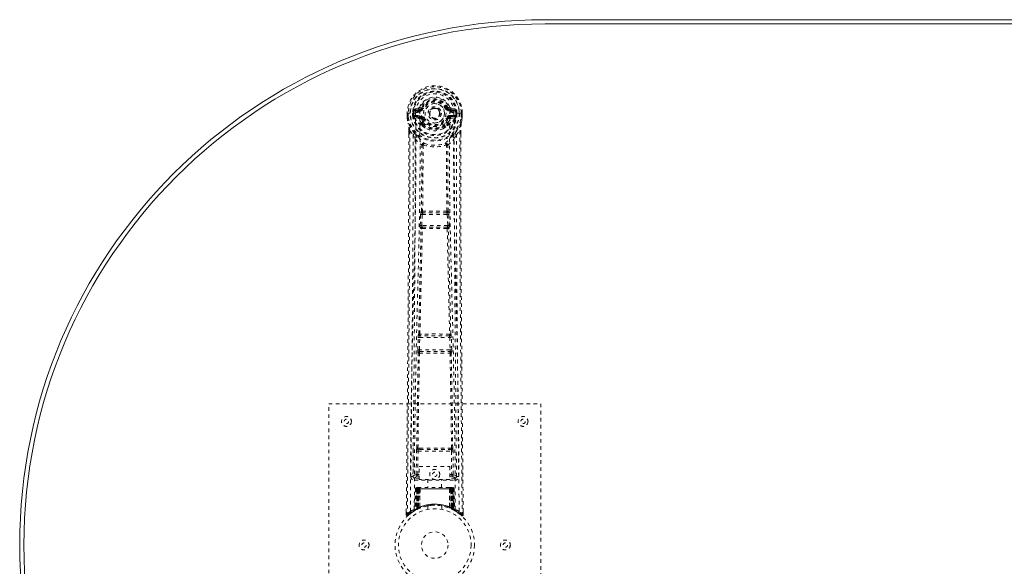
# Model space of a CAD drawing. Header units: inches. Extents: x 3.4 to 62.9, y 15.9 to 45.6.
# Tile 2 of 4: x 3.4 to 31.3, y 30.1 to 45.6. Entities that reach past the tile are written whole.
import ezdxf

# ---------------------------------------------------------------- set-up
doc = ezdxf.new("R2010")
doc.units = ezdxf.units.IN
doc.header["$MEASUREMENT"] = 0
doc.linetypes.add('SLD-Dashed', pattern=[0.075, 0.05, -0.025])
doc.linetypes.add('SLD-Solid', pattern=[0])

msp = doc.modelspace()

# ---------------------------------------------------------------- linework, layer by layer
at = {"color": 7, "linetype": 'SLD-Solid', "lineweight": 15}
for p, q in [((18.265, 45.602), (48.015, 45.602)), ((18.265, 45.484), (48.015, 45.484)), ((48.015, 45.484), (18.265, 45.484))]:
    msp.add_line(p, q, dxfattribs=at)
at = {"color": 7, "linetype": 'SLD-Dashed', "lineweight": 0}
for p, q in [((14.36, 42.958), (14.361, 42.841)), ((14.364, 42.958), (14.36, 42.958)), ((14.361, 42.959), (14.362, 42.841)), ((14.417, 42.958), (14.364, 42.958)), ((14.39, 42.957), (14.39, 42.841)), ((14.44, 42.958), (14.417, 42.958)), ((14.446, 42.958), (14.44, 42.958)), ((14.597, 42.958), (14.446, 42.958)), ((14.512, 42.885), (14.511, 42.957)), ((14.547, 42.957), (14.541, 42.957)), ((14.541, 42.957), (14.541, 42.886)), ((14.547, 42.879), (14.547, 42.957)), ((14.683, 43.102), (14.564, 43.078)), ((14.595, 43.042), (14.711, 43.062)), ((14.595, 43.042), (14.595, 43.012)), ((14.711, 43.042), (14.595, 43.042)), ((14.711, 43.012), (14.595, 43.012)), ((14.711, 43.062), (14.711, 43.042)), ((14.711, 43.012), (14.711, 43.042)), ((14.716, 43.129), (14.771, 43.106)), ((14.767, 43.098), (14.771, 43.106)), ((14.771, 43.106), (14.793, 43.097)), ((15.296, 42.96), (15.296, 42.951)), ((15.296, 42.951), (15.296, 42.936)), ((15.487, 43.097), (15.509, 43.106)), ((15.509, 43.106), (15.513, 43.098)), ((15.569, 43.062), (15.685, 43.042)), ((15.569, 43.062), (15.569, 43.042)), ((15.685, 43.042), (15.569, 43.042)), ((15.569, 43.012), (15.569, 43.042)), ((15.685, 43.012), (15.569, 43.012)), ((15.715, 43.078), (15.597, 43.102)), ((15.683, 42.958), (15.683, 42.958)), ((15.834, 42.958), (15.683, 42.958)), ((15.685, 43.012), (15.685, 43.042)), ((15.733, 42.957), (15.739, 42.957)), ((15.733, 42.879), (15.733, 42.957)), ((15.739, 42.886), (15.739, 42.957)), ((15.768, 42.957), (15.768, 42.884)), ((15.768, 42.957), (15.768, 42.957)), ((15.839, 42.958), (15.834, 42.958)), ((15.862, 42.958), (15.839, 42.958)), ((15.916, 42.958), (15.862, 42.958)), ((15.889, 42.841), (15.89, 42.957)), ((15.92, 42.958), (15.916, 42.958)), ((15.918, 42.841), (15.918, 42.959)), ((15.92, 42.958), (15.919, 42.841)), ((14.361, 42.841), (14.361, 42.837)), ((14.512, 42.884), (14.541, 42.886)), ((14.512, 42.884), (14.512, 42.885)), ((14.542, 42.885), (14.547, 42.866)), ((14.547, 42.866), (14.547, 42.879)), ((14.553, 42.842), (14.556, 42.838)), ((14.567, 42.827), (14.556, 42.837)), ((14.567, 42.827), (14.682, 42.806)), ((14.582, 42.89), (14.582, 42.86)), ((14.582, 42.89), (14.711, 42.89)), ((14.711, 42.835), (14.582, 42.86)), ((14.582, 42.86), (14.711, 42.86)), ((14.711, 42.89), (14.711, 42.86)), ((14.711, 42.835), (14.711, 42.86)), ((14.766, 42.794), (14.759, 42.805)), ((14.793, 42.805), (14.766, 42.794)), ((14.769, 42.645), (14.768, 42.668)), ((14.792, 42.673), (14.792, 42.65)), ((15.514, 42.794), (15.487, 42.805)), ((15.488, 42.65), (15.488, 42.673)), ((15.511, 42.645), (15.512, 42.668)), ((15.521, 42.806), (15.514, 42.794)), ((15.569, 42.89), (15.569, 42.86)), ((15.569, 42.89), (15.698, 42.89)), ((15.698, 42.86), (15.569, 42.835)), ((15.569, 42.835), (15.569, 42.86)), ((15.569, 42.86), (15.698, 42.86)), ((15.598, 42.806), (15.713, 42.827)), ((15.698, 42.86), (15.698, 42.89)), ((15.724, 42.838), (15.713, 42.827)), ((15.713, 42.827), (15.713, 42.827)), ((15.713, 42.827), (15.713, 42.827)), ((15.724, 42.838), (15.727, 42.842)), ((15.738, 42.885), (15.733, 42.866)), ((15.733, 42.866), (15.733, 42.879)), ((15.739, 42.886), (15.768, 42.884)), ((15.768, 42.884), (15.768, 42.884)), ((15.919, 42.837), (15.919, 42.841)), ((14.403, 42.459), (14.403, 42.357)), ((14.404, 42.458), (14.405, 42.356)), ((14.433, 42.457), (14.529, 42.342)), ((14.787, 42.6), (14.775, 42.618)), ((15.504, 42.618), (15.493, 42.6)), ((15.751, 42.342), (15.847, 42.457)), ((15.875, 42.369), (15.875, 42.458)), ((15.877, 42.459), (15.877, 42.37)), ((14.588, 42.23), (14.529, 42.342)), ((15.751, 42.342), (15.691, 42.23)), ((14.761, 40.176), (14.76, 40.176)), ((15.52, 40.176), (15.519, 40.176)), ((14.729, 39.777), (14.741, 40.086)), ((14.741, 40.086), (14.744, 40.12)), ((14.774, 39.776), (14.786, 40.084)), ((14.786, 40.084), (15.494, 40.084)), ((14.804, 40.129), (14.805, 40.13)), ((15.476, 40.129), (14.804, 40.129)), ((15.475, 40.13), (15.476, 40.129)), ((15.494, 40.084), (15.506, 39.776)), ((15.538, 40.086), (15.536, 40.12)), ((15.55, 39.777), (15.538, 40.086)), ((14.752, 39.683), (14.74, 39.688)), ((15.506, 39.776), (14.774, 39.776)), ((14.797, 39.727), (14.784, 39.731)), ((14.784, 39.731), (15.496, 39.731)), ((15.496, 39.731), (15.483, 39.727)), ((15.528, 39.683), (15.54, 39.688)), ((14.66, 36.255), (14.671, 36.608)), ((14.685, 36.698), (14.684, 36.698)), ((14.705, 36.254), (14.715, 36.606)), ((14.715, 36.606), (15.564, 36.606)), ((14.729, 36.651), (14.729, 36.651)), ((15.551, 36.651), (14.729, 36.651)), ((15.551, 36.651), (15.551, 36.651)), ((15.564, 36.606), (15.575, 36.254)), ((15.596, 36.698), (15.595, 36.698)), ((15.62, 36.255), (15.609, 36.608)), ((15.575, 36.254), (14.705, 36.254)), ((14.667, 36.165), (14.673, 36.163)), ((14.718, 36.206), (14.712, 36.209)), ((14.712, 36.209), (15.568, 36.209)), ((15.568, 36.209), (15.562, 36.206)), ((15.607, 36.163), (15.613, 36.165)), ((12.14, 34.727), (18.14, 34.727)), ((12.14, 26.727), (12.14, 34.727)), ((18.14, 34.727), (18.14, 26.727)), ((14.531, 33.484), (14.524, 32.67)), ((14.714, 33.474), (14.665, 33.474)), ((15.615, 33.474), (15.566, 33.474)), ((15.756, 32.67), (15.749, 33.484)), ((14.616, 32.724), (14.623, 33.384)), ((14.66, 32.723), (14.667, 33.383)), ((14.667, 33.383), (15.612, 33.383)), ((14.676, 33.427), (14.724, 33.428)), ((14.724, 33.428), (15.556, 33.428)), ((15.556, 33.428), (15.603, 33.427)), ((15.612, 33.383), (15.619, 32.723)), ((15.664, 32.724), (15.657, 33.384)), ((14.703, 32.95), (15.564, 32.95)), ((14.703, 32.584), (14.703, 32.95)), ((15.564, 32.95), (15.564, 32.584)), ((14.523, 32.667), (14.527, 32.649)), ((14.524, 32.67), (14.524, 32.669)), ((14.524, 32.669), (14.524, 32.659)), ((14.568, 32.621), (14.568, 32.561)), ((14.703, 32.621), (14.568, 32.621)), ((14.66, 32.678), (14.66, 32.723)), ((14.703, 32.723), (14.66, 32.723)), ((14.703, 32.678), (14.66, 32.678)), ((15.564, 32.723), (15.619, 32.723)), ((15.564, 32.678), (15.619, 32.678)), ((15.712, 32.621), (15.564, 32.621)), ((15.664, 32.724), (15.619, 32.723)), ((15.619, 32.678), (15.619, 32.723)), ((15.712, 32.561), (15.712, 32.621)), ((15.753, 32.649), (15.757, 32.667)), ((15.756, 32.669), (15.756, 32.67)), ((15.756, 32.659), (15.756, 32.669)), ((14.568, 32.561), (15.712, 32.561)), ((14.624, 32.352), (14.62, 32.351)), ((14.625, 32.352), (14.626, 32.352)), ((14.633, 32.352), (14.633, 32.35)), ((14.638, 32.352), (14.633, 32.352)), ((14.647, 32.352), (14.637, 32.352)), ((14.651, 32.352), (14.647, 32.352)), ((14.722, 32.352), (14.655, 32.352)), ((15.564, 32.584), (14.703, 32.584)), ((15.556, 32.352), (14.724, 32.352)), ((14.945, 32.584), (14.945, 32.352)), ((15.335, 32.352), (15.335, 32.584)), ((15.625, 32.352), (15.558, 32.352)), ((15.633, 32.352), (15.629, 32.352)), ((15.643, 32.352), (15.633, 32.352)), ((15.647, 32.352), (15.642, 32.352)), ((15.66, 32.351), (15.656, 32.352)), ((14.594, 32.323), (14.572, 31.717)), ((14.607, 32.323), (14.586, 31.725)), ((14.607, 32.323), (14.594, 32.323)), ((14.628, 32.327), (14.605, 31.733)), ((14.625, 32.323), (14.605, 31.736)), ((14.692, 32.323), (14.625, 32.323)), ((14.632, 32.323), (14.632, 31.766)), ((14.637, 32.323), (15.643, 32.323)), ((14.637, 31.768), (14.637, 32.323)), ((14.646, 31.772), (14.646, 32.323)), ((14.65, 32.323), (14.65, 31.774)), ((15.63, 32.323), (14.65, 32.323)), ((14.665, 32.323), (14.664, 31.781)), ((14.668, 32.323), (14.665, 32.323)), ((14.668, 32.323), (15.612, 32.323)), ((14.668, 31.783), (14.668, 32.323)), ((14.673, 31.771), (14.692, 32.323)), ((14.693, 32.323), (14.674, 31.772)), ((14.692, 32.323), (14.693, 32.323)), ((14.717, 31.8), (14.722, 32.325)), ((14.724, 32.323), (14.719, 31.801)), ((14.724, 32.323), (14.722, 32.325)), ((15.556, 32.323), (14.724, 32.323)), ((15.558, 32.325), (15.556, 32.323)), ((15.561, 31.801), (15.556, 32.323)), ((15.558, 32.325), (15.563, 31.8)), ((15.586, 32.323), (15.588, 32.323)), ((15.606, 31.772), (15.586, 32.323)), ((15.655, 32.323), (15.588, 32.323)), ((15.588, 32.323), (15.607, 31.771)), ((15.615, 32.323), (15.612, 32.323)), ((15.612, 32.323), (15.612, 31.783)), ((15.616, 31.781), (15.615, 32.323)), ((15.63, 31.774), (15.63, 32.323)), ((15.634, 32.323), (15.634, 31.772)), ((15.643, 32.323), (15.643, 31.768)), ((15.648, 31.766), (15.647, 32.323)), ((15.675, 31.733), (15.652, 32.327)), ((15.655, 32.323), (15.675, 31.736)), ((15.673, 32.323), (15.694, 31.725)), ((15.686, 32.323), (15.673, 32.323)), ((15.686, 32.323), (15.707, 31.717)), ((14.676, 31.755), (14.664, 31.781)), ((14.68, 31.756), (14.668, 31.783)), ((14.717, 31.8), (14.719, 31.801)), ((14.94, 31.834), (14.94, 31.738)), ((15.34, 31.738), (15.34, 31.834)), ((15.561, 31.801), (15.563, 31.8)), ((15.612, 31.783), (15.6, 31.756)), ((15.616, 31.781), (15.604, 31.755)), ((14.334, 31.671), (14.333, 31.586)), ((14.333, 31.585), (14.363, 31.585)), ((14.383, 31.563), (14.485, 31.644)), ((14.494, 31.651), (14.554, 31.688)), ((14.558, 31.693), (14.571, 31.701)), ((14.572, 31.717), (14.586, 31.725)), ((14.59, 31.711), (14.656, 31.745)), ((14.605, 31.736), (14.673, 31.771)), ((14.612, 31.742), (14.617, 31.741)), ((14.632, 31.766), (14.637, 31.768)), ((14.645, 31.74), (14.632, 31.766)), ((14.645, 31.74), (14.636, 31.736)), ((14.65, 31.742), (14.637, 31.768)), ((14.65, 31.742), (14.645, 31.74)), ((14.658, 31.746), (14.646, 31.772)), ((14.662, 31.748), (14.65, 31.774)), ((14.676, 31.755), (14.65, 31.742)), ((14.656, 31.745), (14.657, 31.746)), ((14.658, 31.746), (14.662, 31.748)), ((14.674, 31.772), (14.673, 31.771)), ((14.72, 31.773), (14.723, 31.775)), ((15.557, 31.775), (15.56, 31.773)), ((15.604, 31.755), (15.6, 31.756)), ((15.607, 31.771), (15.606, 31.772)), ((15.607, 31.771), (15.675, 31.736)), ((15.63, 31.774), (15.618, 31.748)), ((15.618, 31.748), (15.622, 31.746)), ((15.634, 31.772), (15.622, 31.746)), ((15.623, 31.746), (15.624, 31.745)), ((15.624, 31.745), (15.69, 31.711)), ((15.643, 31.768), (15.63, 31.742)), ((15.635, 31.74), (15.63, 31.742)), ((15.648, 31.766), (15.635, 31.74)), ((15.643, 31.768), (15.648, 31.766)), ((15.694, 31.725), (15.707, 31.717)), ((15.709, 31.701), (15.722, 31.693)), ((15.917, 31.585), (15.897, 31.563)), ((15.947, 31.586), (15.946, 31.67))]:
    msp.add_line(p, q, dxfattribs=at)
at = {"color": 7, "linetype": 'SLD-Dashed', "lineweight": 0, "flags": 128}
for points in [[(14.714, 42.988), (14.72, 43.065), (14.742, 43.141), (14.782, 43.211), (14.835, 43.272), (14.901, 43.321), (14.976, 43.358), (15.056, 43.38), (15.14, 43.388), (15.224, 43.38), (15.304, 43.358), (15.379, 43.321), (15.444, 43.272), (15.498, 43.211), (15.537, 43.141), (15.56, 43.065), (15.566, 42.988)], [(14.36, 42.958), (14.36, 42.958), (14.361, 42.958), (14.364, 42.958), (14.367, 42.958), (14.372, 42.957), (14.377, 42.957), (14.384, 42.957), (14.39, 42.957)], [(14.452, 31.679), (14.457, 33.27), (14.476, 34.859), (14.506, 36.445), (14.544, 38.028), (14.574, 39.268), (14.597, 40.504), (14.607, 41.734), (14.597, 42.958)], [(14.595, 43.012), (14.571, 43.017), (14.552, 43.03)], [(14.561, 31.735), (14.567, 33.321), (14.588, 34.906), (14.621, 36.488), (14.661, 38.067), (14.693, 39.304), (14.717, 40.537), (14.726, 41.766), (14.714, 42.988)], [(14.821, 43.085), (14.816, 43.087), (14.811, 43.089), (14.806, 43.091), (14.802, 43.093), (14.798, 43.094), (14.796, 43.096), (14.794, 43.096), (14.793, 43.097)], [(15.459, 43.085), (15.464, 43.087), (15.469, 43.089), (15.474, 43.091), (15.478, 43.093), (15.482, 43.094), (15.484, 43.096), (15.486, 43.096), (15.487, 43.097)], [(15.719, 31.735), (15.713, 33.321), (15.692, 34.906), (15.659, 36.488), (15.619, 38.067), (15.587, 39.304), (15.563, 40.537), (15.553, 41.766), (15.566, 42.987)], [(15.828, 31.679), (15.822, 33.27), (15.804, 34.859), (15.774, 36.445), (15.736, 38.028), (15.706, 39.268), (15.683, 40.504), (15.673, 41.734), (15.683, 42.958)], [(15.728, 43.03), (15.708, 43.017), (15.685, 43.012)], [(15.739, 42.957), (15.742, 42.957), (15.749, 42.957), (15.758, 42.957), (15.768, 42.957)], [(15.89, 42.957), (15.896, 42.957), (15.902, 42.957), (15.908, 42.957), (15.913, 42.958), (15.916, 42.958), (15.919, 42.958), (15.92, 42.958), (15.92, 42.958)], [(14.39, 42.841), (14.384, 42.841), (14.378, 42.841), (14.372, 42.841), (14.368, 42.841), (14.364, 42.841), (14.362, 42.841), (14.36, 42.841), (14.361, 42.841)], [(14.361, 42.841), (14.374, 42.746), (14.389, 42.671)], [(14.361, 42.837), (14.362, 42.837), (14.364, 42.837), (14.367, 42.838), (14.37, 42.838), (14.375, 42.839), (14.38, 42.84), (14.385, 42.841), (14.39, 42.841)], [(14.361, 42.837), (14.373, 42.749), (14.391, 42.66)], [(14.389, 42.671), (14.39, 42.665), (14.391, 42.66)], [(14.571, 42.382), (14.471, 42.506), (14.391, 42.66)], [(14.542, 42.885), (14.541, 42.886), (14.541, 42.886)], [(14.547, 42.879), (14.563, 42.887), (14.582, 42.89)], [(14.709, 42.783), (14.696, 42.8), (14.682, 42.806)], [(14.768, 42.668), (14.738, 42.718), (14.709, 42.783)], [(14.766, 42.794), (14.792, 42.733), (14.821, 42.686)], [(14.821, 42.817), (14.816, 42.815), (14.811, 42.813), (14.806, 42.811), (14.802, 42.809), (14.798, 42.808), (14.796, 42.806), (14.794, 42.806), (14.793, 42.805)], [(15.194, 42.804), (15.152, 42.795), (15.136, 42.795)], [(15.459, 42.817), (15.464, 42.815), (15.469, 42.813), (15.474, 42.811), (15.478, 42.809), (15.482, 42.808), (15.484, 42.806), (15.486, 42.806), (15.487, 42.805)], [(15.512, 42.668), (15.542, 42.718), (15.571, 42.783)], [(15.571, 42.783), (15.584, 42.8), (15.598, 42.806)], [(15.698, 42.89), (15.717, 42.887), (15.733, 42.879)], [(15.709, 42.382), (15.809, 42.506), (15.889, 42.66)], [(15.739, 42.886), (15.738, 42.886), (15.738, 42.885)], [(15.919, 42.841), (15.919, 42.841), (15.918, 42.841), (15.916, 42.841), (15.912, 42.841), (15.908, 42.841), (15.902, 42.841), (15.896, 42.841), (15.889, 42.841)], [(15.919, 42.837), (15.918, 42.837), (15.916, 42.837), (15.913, 42.838), (15.91, 42.838), (15.905, 42.839), (15.9, 42.84), (15.895, 42.841), (15.889, 42.841)], [(15.889, 42.66), (15.905, 42.739), (15.919, 42.837)], [(15.889, 42.66), (15.89, 42.665), (15.89, 42.671)], [(15.919, 42.841), (15.906, 42.746), (15.89, 42.671)], [(14.433, 42.457), (14.434, 41.644), (14.434, 40.795), (14.431, 39.911), (14.428, 39.109), (14.425, 38.591), (14.421, 38.049), (14.417, 37.483), (14.412, 36.92), (14.408, 36.432), (14.403, 35.785), (14.396, 35.096), (14.389, 34.367), (14.383, 33.691), (14.363, 31.585)], [(14.403, 42.459), (14.403, 42.459), (14.404, 42.458), (14.406, 42.458), (14.41, 42.458), (14.415, 42.458), (14.421, 42.457), (14.427, 42.457), (14.433, 42.457)], [(14.787, 42.6), (14.862, 42.541), (14.913, 42.514)], [(15.367, 42.514), (15.418, 42.541), (15.493, 42.6)], [(15.847, 42.457), (15.846, 41.719), (15.846, 40.939), (15.848, 40.116), (15.852, 39.25), (15.856, 38.454), (15.862, 37.624), (15.863, 37.433), (15.865, 37.241), (15.866, 37.047), (15.867, 36.914), (15.868, 36.784), (15.87, 36.649), (15.871, 36.507), (15.875, 36.054), (15.879, 35.549), (15.885, 34.994), (15.888, 34.642), (15.892, 34.27), (15.895, 33.868), (15.899, 33.492), (15.904, 33.001), (15.908, 32.565), (15.911, 32.184), (15.914, 31.857), (15.917, 31.585)], [(15.847, 42.457), (15.853, 42.457), (15.859, 42.457), (15.865, 42.458), (15.87, 42.458), (15.874, 42.458), (15.876, 42.458), (15.877, 42.459), (15.877, 42.459)], [(15.877, 42.37), (15.879, 39.741), (15.897, 37.023), (15.921, 34.304), (15.947, 31.585)], [(14.403, 42.357), (14.401, 39.74), (14.383, 37.024), (14.359, 34.303), (14.333, 31.585)], [(14.529, 42.342), (14.529, 41.602), (14.528, 40.83), (14.525, 40.027), (14.521, 39.261), (14.516, 38.485), (14.51, 37.709), (14.504, 36.953), (14.497, 36.228), (14.491, 35.553), (14.484, 34.796), (14.477, 34.086), (14.47, 33.389), (14.463, 32.667)], [(14.588, 42.23), (14.58, 39.043), (14.554, 35.855), (14.523, 32.667)], [(14.588, 42.23), (14.673, 42.132), (14.77, 42.045)], [(14.667, 42.294), (14.676, 42.285), (14.681, 42.279)], [(15.51, 42.045), (15.607, 42.132), (15.691, 42.23)], [(15.598, 42.279), (15.604, 42.285), (15.613, 42.294)], [(15.757, 32.667), (15.726, 35.855), (15.7, 39.043), (15.691, 42.23)], [(15.817, 32.667), (15.813, 33.043), (15.809, 33.472), (15.804, 33.942), (15.8, 34.367), (15.798, 34.589), (15.796, 34.812), (15.794, 35.034), (15.791, 35.287), (15.789, 35.542), (15.787, 35.789), (15.782, 36.293), (15.778, 36.76), (15.774, 37.192), (15.77, 37.615), (15.767, 38.105), (15.761, 38.946), (15.756, 39.794), (15.752, 40.672), (15.751, 41.526), (15.751, 42.342)], [(14.761, 40.176), (14.771, 41.108), (14.772, 42.037)], [(14.818, 42.055), (14.813, 42.064), (14.806, 42.07), (14.798, 42.074), (14.79, 42.074), (14.783, 42.071), (14.777, 42.065), (14.772, 42.056), (14.77, 42.045)], [(14.808, 42.044), (14.807, 41.114), (14.797, 40.181)], [(14.818, 42.055), (14.811, 42.051), (14.809, 42.047), (14.808, 42.046), (14.808, 42.044)], [(15.51, 42.045), (15.508, 42.056), (15.503, 42.065), (15.497, 42.071), (15.489, 42.074), (15.481, 42.074), (15.474, 42.07), (15.467, 42.064), (15.462, 42.055)], [(15.472, 42.044), (15.472, 42.046), (15.471, 42.047), (15.468, 42.051), (15.462, 42.055)], [(15.483, 40.181), (15.473, 41.114), (15.472, 42.044)], [(15.519, 40.176), (15.508, 41.108), (15.508, 42.037)], [(14.741, 40.086), (14.746, 40.086), (14.757, 40.086), (14.771, 40.085), (14.786, 40.084)], [(14.786, 40.084), (14.787, 40.093), (14.788, 40.101), (14.793, 40.116), (14.798, 40.125), (14.801, 40.128), (14.803, 40.129), (14.804, 40.129)], [(15.494, 40.084), (15.502, 40.085), (15.51, 40.085), (15.517, 40.085), (15.523, 40.086), (15.529, 40.086), (15.533, 40.086), (15.536, 40.086), (15.538, 40.086)], [(14.685, 36.698), (14.72, 38.193), (14.752, 39.683)], [(14.719, 36.7), (14.755, 38.197), (14.788, 39.688)], [(14.729, 39.777), (14.731, 39.777), (14.735, 39.777), (14.739, 39.777), (14.745, 39.777), (14.751, 39.776), (14.758, 39.776), (14.766, 39.776), (14.774, 39.776)], [(14.784, 39.731), (14.779, 39.735), (14.775, 39.744), (14.774, 39.759), (14.773, 39.767), (14.774, 39.776)], [(15.492, 39.688), (15.525, 38.197), (15.561, 36.7)], [(15.506, 39.776), (15.506, 39.767), (15.506, 39.759), (15.504, 39.744), (15.501, 39.735), (15.496, 39.731)], [(15.506, 39.776), (15.514, 39.776), (15.522, 39.776), (15.529, 39.776), (15.535, 39.777), (15.541, 39.777), (15.545, 39.777), (15.549, 39.777), (15.55, 39.777)], [(15.595, 36.698), (15.56, 38.193), (15.528, 39.683)], [(14.671, 36.608), (14.673, 36.641), (14.673, 36.643)], [(14.671, 36.608), (14.672, 36.608), (14.676, 36.608), (14.68, 36.607), (14.686, 36.607), (14.692, 36.607), (14.699, 36.607), (14.707, 36.607), (14.715, 36.606)], [(14.689, 36.678), (14.688, 36.68), (14.685, 36.698)], [(15.564, 36.606), (15.573, 36.607), (15.58, 36.607), (15.588, 36.607), (15.594, 36.607), (15.6, 36.607), (15.604, 36.608), (15.607, 36.608), (15.609, 36.608)], [(15.609, 36.608), (15.607, 36.641), (15.607, 36.643)], [(14.66, 36.255), (14.662, 36.255), (14.665, 36.255), (14.669, 36.255), (14.675, 36.255), (14.681, 36.254), (14.689, 36.254), (14.696, 36.254), (14.705, 36.254)], [(15.575, 36.254), (15.583, 36.254), (15.591, 36.254), (15.599, 36.254), (15.605, 36.255), (15.611, 36.255), (15.615, 36.255), (15.618, 36.255), (15.62, 36.255)], [(14.632, 33.472), (14.649, 34.818), (14.673, 36.163)], [(14.665, 33.474), (14.682, 34.82), (14.707, 36.165)], [(15.573, 36.165), (15.598, 34.82), (15.615, 33.474)], [(15.648, 33.472), (15.631, 34.818), (15.607, 36.163)], [(14.714, 33.474), (14.925, 33.474), (15.14, 33.474), (15.354, 33.474), (15.566, 33.474)], [(14.623, 33.384), (14.627, 33.384), (14.637, 33.384), (14.652, 33.384), (14.667, 33.383)], [(14.676, 33.427), (14.66, 33.431), (14.649, 33.439)], [(14.724, 33.428), (14.928, 33.428), (15.134, 33.428), (15.346, 33.428), (15.556, 33.428)], [(15.612, 33.383), (15.628, 33.384), (15.642, 33.384), (15.653, 33.384), (15.657, 33.384)], [(14.616, 32.724), (14.547, 32.695), (14.526, 32.67)], [(14.568, 32.621), (14.591, 32.65), (14.66, 32.678)], [(14.616, 32.724), (14.62, 32.724), (14.63, 32.724), (14.644, 32.724), (14.66, 32.723)], [(15.619, 32.678), (15.688, 32.65), (15.712, 32.621)], [(15.757, 32.667), (15.733, 32.695), (15.664, 32.724)], [(14.646, 32.35), (14.642, 32.351), (14.64, 32.352), (14.639, 32.352), (14.639, 32.352)], [(14.704, 32.342), (14.697, 32.333), (14.693, 32.323)], [(14.722, 32.325), (14.707, 32.338), (14.704, 32.342)], [(15.558, 32.325), (15.573, 32.338), (15.576, 32.342)], [(15.586, 32.323), (15.583, 32.333), (15.576, 32.342)], [(15.626, 32.352), (15.624, 32.352), (15.623, 32.352)], [(15.641, 32.352), (15.641, 32.352), (15.64, 32.352), (15.637, 32.351), (15.634, 32.35)], [(15.654, 32.352), (15.655, 32.352), (15.653, 32.352), (15.651, 32.351), (15.647, 32.35)], [(14.594, 32.323), (14.596, 32.323), (14.605, 32.323), (14.617, 32.323), (14.632, 32.323)], [(14.646, 32.323), (14.631, 32.323), (14.619, 32.323), (14.61, 32.323), (14.607, 32.323)], [(14.625, 32.323), (14.626, 32.323), (14.627, 32.323), (14.631, 32.323), (14.636, 32.323), (14.642, 32.323), (14.649, 32.323), (14.657, 32.323), (14.665, 32.323)], [(15.615, 32.323), (15.623, 32.323), (15.631, 32.323), (15.638, 32.323), (15.644, 32.323), (15.649, 32.323), (15.652, 32.323), (15.654, 32.323), (15.655, 32.323)], [(15.673, 32.323), (15.669, 32.323), (15.661, 32.323), (15.648, 32.323), (15.634, 32.323)], [(15.647, 32.323), (15.662, 32.323), (15.675, 32.323), (15.684, 32.323), (15.686, 32.323)], [(15.655, 32.323), (15.654, 32.33), (15.653, 32.332)], [(14.942, 31.834), (14.941, 31.834), (14.959, 31.837), (14.997, 31.843), (15.051, 31.848), (15.116, 31.852), (15.14, 31.852)], [(14.336, 31.586), (14.338, 31.578), (14.341, 31.57), (14.347, 31.564), (14.353, 31.559), (14.36, 31.556), (14.367, 31.556), (14.375, 31.557), (14.381, 31.561)], [(15.674, 31.72), (15.668, 31.723), (15.635, 31.74)], [(15.676, 31.728), (15.675, 31.734), (15.675, 31.736)], [(15.714, 31.7), (15.707, 31.711), (15.703, 31.725)], [(15.707, 31.711), (15.706, 31.717), (15.706, 31.718)], [(15.898, 31.565), (15.905, 31.562), (15.913, 31.559), (15.922, 31.559), (15.93, 31.56), (15.936, 31.563), (15.942, 31.569), (15.945, 31.575), (15.946, 31.583)], [(15.947, 31.585), (15.946, 31.586), (15.944, 31.586), (15.938, 31.585), (15.928, 31.585), (15.923, 31.585), (15.917, 31.585)]]:
    msp.add_lwpolyline(points, dxfattribs=at)
at = {"color": 7, "linetype": 'SLD-Dashed', "lineweight": 0}
for centre, radius in [((15.14, 42.951), 0.7), ((15.14, 42.951), 0.69), ((15.14, 42.951), 0.623), ((15.14, 42.951), 0.32), ((15.14, 42.951), 0.275), ((15.14, 42.951), 0.188), ((15.14, 42.951), 0.156), ((15.14, 42.951), 0.142), ((15.14, 42.951), 0.139), ((15.14, 42.951), 0.138), ((12.64, 34.227), 0.14), ((12.64, 34.227), 0.0625), ((17.64, 34.227), 0.14), ((17.64, 34.227), 0.0625), ((15.14, 32.727), 0.141), ((15.14, 32.727), 0.0625), ((15.14, 30.727), 1.125), ((15.14, 30.727), 1.03), ((15.14, 30.727), 0.376), ((13.14, 30.727), 0.14), ((13.14, 30.727), 0.0625), ((17.14, 30.727), 0.14), ((17.14, 30.727), 0.0625)]:
    msp.add_circle(centre, radius, dxfattribs=at)
at = {"color": 7, "linetype": 'SLD-Solid', "lineweight": 15}
for radius in [14.875, 14.757, 14.757]:
    msp.add_arc((18.265, 30.727), radius, 90, 270, dxfattribs=at)
at = {"color": 7, "linetype": 'SLD-Dashed', "lineweight": 0}
for centre, radius, start, end in [((15.14, 42.951), 0.78, 0.5288, 179.4712), ((15.14, 42.951), 0.78, 0, 179.4852), ((15.14, 42.951), 0.75, 0.4562, 179.5438), ((15.14, 42.951), 0.629, 0.5444, 179.4556), ((15.14, 42.951), 0.599, 0.5443, 179.4557), ((15.14, 42.964), 0.543, 359.366, 180.634), ((15.14, 42.951), 0.459, 22.774, 157.226), ((15.14, 42.951), 0.4, 22.774, 157.226), ((15.14, 42.951), 0.376, 22.774, 157.226), ((15.14, 42.951), 0.346, 22.7737, 157.2263), ((15.14, 42.951), 0.275, 89.0536, 269.0534), ((15.14, 42.951), 0.275, 269.0537, 89.0534), ((14.535, 43.83), 0.873, 268.4833, 270.4278), ((15.14, 42.951), 0.593, 172.3909, 179.4476), ((14.756, 43.002), 0.206, 158.3451, 172.3392), ((14.594, 43.072), 0.0299, 167.8919, 271.9521), ((14.713, 42.746), 0.242, 89.7348, 118.8261), ((14.712, 43.093), 0.0301, 162.347, 268.5793), ((14.674, 43.146), 0.0455, 281.3474, 337.4776), ((14.705, 43.134), 0.0715, 274.7829, 329.756), ((14.711, 43.131), 0.089, 270, 337.226), ((14.711, 43.131), 0.119, 270.0002, 337.2259), ((15.569, 43.131), 0.119, 202.7753, 269.9991), ((15.569, 43.131), 0.089, 202.774, 270), ((14.993, 44.411), 1.404, 291.5636, 293.9858), ((15.575, 43.134), 0.0714, 210.3097, 265.2523), ((15.606, 43.146), 0.0455, 202.536, 258.6411), ((15.565, 42.738), 0.249, 61.7051, 89.8618), ((15.568, 43.093), 0.0301, 271.4521, 17.6217), ((15.686, 43.072), 0.0299, 268.0479, 12.1102), ((15.524, 43.002), 0.206, 7.6607, 21.6582), ((15.14, 42.951), 0.593, 0.5524, 7.6091), ((14.39, 42.841), 0.03, 180.2178, 185.2738), ((15.14, 42.951), 0.787, 188.3239, 351.6761), ((13.202, 42.487), 1.202, 358.6567, 8.8134), ((15.14, 42.951), 0.758, 188.3238, 351.6762), ((10.812, 41.818), 3.677, 10.0111, 13.2373), ((15.14, 42.951), 0.632, 186.0642, 353.9358), ((15.14, 42.951), 0.602, 186.2697, 353.7303), ((14.631, 42.874), 0.0843, 185.4036, 202.6172), ((14.581, 42.829), 0.0305, 89.0429, 156.1679), ((15.008, 43.046), 0.497, 204.8139, 243.6305), ((14.947, 43.047), 0.439, 210.0687, 246.0866), ((14.712, 42.805), 0.0299, 91.05, 179.0003), ((14.74, 42.778), 0.031, 31.5887, 170.0552), ((14.711, 42.771), 0.119, 22.773, 90.0001), ((14.711, 42.771), 0.089, 22.774, 90), ((14.709, 42.779), 0.0567, 28.2311, 87.9752), ((14.799, 42.665), 0.0305, 43.9322, 174.3705), ((14.79, 42.622), 0.0505, 88.2635, 115.7565), ((14.79, 42.6), 0.0506, 88.2558, 115.6759), ((14.82, 42.649), 0.0371, 89.2701, 139.8388), ((15.14, 42.962), 0.453, 219.7483, 320.2512), ((14.825, 42.651), 0.0326, 181.6489, 227.8207), ((15.14, 42.951), 0.376, 202.774, 337.226), ((15.14, 42.951), 0.346, 202.774, 337.226), ((15.14, 42.945), 0.411, 219.0116, 320.9884), ((15.569, 42.771), 0.119, 90.0006, 157.2258), ((15.075, 42.947), 0.465, 325.8365, 340.7959), ((15.481, 42.665), 0.0305, 5.632, 136.0676), ((15.46, 42.649), 0.0371, 40.1681, 90.7269), ((15.455, 42.651), 0.0326, 312.1692, 358.3612), ((15.569, 42.771), 0.089, 90, 157.226), ((15.49, 42.622), 0.0504, 64.219, 91.761), ((15.489, 42.6), 0.0506, 64.3251, 91.7432), ((15.276, 43.041), 0.491, 296.1269, 335.5128), ((15.333, 43.047), 0.44, 293.9348, 329.902), ((15.54, 42.778), 0.031, 10.1647, 148.1975), ((15.571, 42.779), 0.0565, 91.9564, 151.5669), ((15.568, 42.805), 0.0299, 0.9979, 88.9494), ((15.699, 42.829), 0.0305, 23.8321, 90.9571), ((15.619, 42.882), 0.115, 339.6931, 352.2861), ((19.468, 41.818), 3.677, 166.7624, 169.9891), ((17.078, 42.487), 1.202, 171.1868, 181.3431), ((14.991, 41.895), 0.643, 130.7366, 135.914), ((16.115, 43.957), 2.205, 225.5692, 228.9408), ((14.813, 42.642), 0.0444, 175.0126, 212.6938), ((14.827, 42.595), 0.0404, 127.2309, 172.6882), ((15.14, 42.988), 0.494, 226.9723, 313.0277), ((15.14, 42.933), 0.476, 241.4724, 298.5268), ((15.453, 42.595), 0.0404, 7.3069, 52.7761), ((15.467, 42.642), 0.0444, 327.3986, 4.9938), ((14.165, 43.957), 2.205, 311.0595, 314.4305), ((15.288, 41.894), 0.644, 44.0895, 49.2597), ((14.649, 42.227), 0.0608, 58.0323, 177.6163), ((15.408, 42.788), 0.887, 215.0286, 230.8699), ((14.831, 42.042), 0.0608, 73.4559, 176.333), ((14.895, 42.036), 0.0786, 126.2597, 166.6768), ((15.14, 42.892), 0.844, 249.7727, 290.2275), ((14.872, 42.788), 0.887, 309.1304, 324.971), ((15.449, 42.042), 0.0608, 3.667, 106.5441), ((15.385, 42.036), 0.0786, 13.3257, 53.7379), ((15.631, 42.227), 0.0608, 2.3821, 121.971), ((14.758, 42.038), 0.0143, 356.6522, 32.4403), ((14.805, 41.964), 0.0795, 87.4905, 113.949), ((15.14, 42.965), 0.965, 250.5267, 289.4743), ((15.475, 41.964), 0.0795, 66.0521, 92.5085), ((15.522, 42.038), 0.0143, 147.5597, 183.3478), ((14.837, 40.124), 0.0933, 145.8683, 182.4632), ((14.805, 40.174), 0.0451, 177.8559, 268.9582), ((14.791, 40.093), 0.0889, 86.1779, 109.6245), ((14.806, 40.175), 0.0451, 177.8489, 268.9535), ((14.883, 40.169), 0.0873, 171.8099, 206.8089), ((15.14, 7.459), 32.724, 89.399, 90.601), ((15.397, 40.169), 0.0873, 333.1898, 8.1889), ((15.474, 40.175), 0.0451, 271.0454, 2.1507), ((15.475, 40.174), 0.0451, 271.0418, 2.1441), ((15.489, 40.094), 0.0879, 70.2414, 93.9562), ((15.443, 40.124), 0.0933, 357.5391, 34.1301), ((15.14, 6.761), 33.37, 89.4251, 90.5749), ((15.435, 40.087), 0.0588, 357.8341, 46.6353), ((14.892, 39.75), 0.165, 170.5919, 202.3685), ((14.785, 39.686), 0.0451, 90.8641, 177.5109), ((14.797, 39.681), 0.0451, 90.8957, 177.3977), ((14.782, 39.596), 0.0919, 86.0263, 108.5417), ((14.848, 39.695), 0.0607, 148.3018, 186.2246), ((15.14, 76.714), 37.028, 269.4553, 270.5445), ((15.14, 72.606), 32.881, 269.4018, 270.5982), ((15.482, 39.681), 0.0451, 2.5996, 89.1055), ((15.431, 39.695), 0.0612, 353.9383, 31.5353), ((15.498, 39.596), 0.092, 71.4685, 93.9872), ((15.495, 39.686), 0.0451, 2.4891, 89.1359), ((15.388, 39.75), 0.165, 337.634, 9.4056), ((14.791, 36.647), 0.118, 154.6437, 182.0145), ((14.729, 36.696), 0.0451, 178.3727, 269.3684), ((14.711, 36.576), 0.125, 86.4433, 102.2379), ((14.729, 36.695), 0.0433, 202.774, 270.223), ((14.778, 36.612), 0.0626, 141.5426, 185.5178), ((14.788, 36.689), 0.0697, 170.9154, 213.0658), ((15.14, 3.129), 33.574, 89.2814, 90.7187), ((15.14, 3.303), 33.351, 89.2944, 90.7056), ((15.492, 36.689), 0.0697, 326.9342, 9.0846), ((15.55, 36.697), 0.0451, 270.6353, 1.6281), ((15.551, 36.696), 0.0451, 270.6316, 1.6273), ((15.502, 36.612), 0.0626, 354.4818, 38.4577), ((15.569, 36.577), 0.123, 77.659, 93.6598), ((15.489, 36.647), 0.118, 357.9883, 25.3645), ((14.88, 36.228), 0.222, 172.882, 196.3582), ((14.763, 36.24), 0.0601, 166.9019, 211.4012), ((15.517, 36.24), 0.0601, 328.5977, 13.1022), ((15.4, 36.228), 0.222, 343.6426, 7.1172), ((14.712, 36.164), 0.0451, 90.5581, 178.0574), ((14.718, 36.161), 0.0451, 90.5805, 178.0276), ((14.699, 36.029), 0.136, 86.7413, 101.1106), ((14.763, 36.172), 0.0567, 143.3841, 187.5211), ((15.14, 72.293), 36.131, 269.3135, 270.6866), ((15.14, 69.238), 33.035, 269.2677, 270.7323), ((15.562, 36.161), 0.0451, 1.9677, 89.4236), ((15.516, 36.172), 0.057, 352.6119, 36.4833), ((15.568, 36.164), 0.0451, 1.9426, 89.4419), ((15.581, 36.03), 0.136, 78.8611, 93.2833), ((14.912, 33.397), 0.289, 164.9801, 182.648), ((14.658, 33.215), 0.258, 88.4491, 95.7714), ((14.671, 33.47), 0.0384, 177.078, 235.3618), ((14.741, 33.467), 0.0757, 175.3506, 211.8362), ((14.778, 33.464), 0.0652, 170.5399, 213.5488), ((15.502, 33.464), 0.0652, 326.4322, 9.4404), ((15.54, 33.467), 0.075, 328.0051, 4.8069), ((15.602, 33.473), 0.0456, 271.9223, 359.0034), ((15.622, 33.216), 0.258, 84.2213, 91.558), ((15.368, 33.397), 0.289, 357.3528, 15.0222), ((14.744, 33.391), 0.0773, 151.622, 185.4632), ((15.536, 33.391), 0.0772, 354.5323, 28.3874), ((14.505, 35.529), 2.863, 269.1592, 270.3601), ((14.568, 32.666), 0.105, 179.3643, 270.0831), ((14.568, 32.666), 0.045, 202.0126, 269.9784), ((14.661, 32.724), 0.0451, 179.6196, 269.5721), ((15.619, 32.724), 0.0451, 270.4267, 0.3571), ((15.712, 32.666), 0.105, 269.9141, 0.6385), ((15.712, 32.666), 0.045, 270.0216, 337.9874), ((15.775, 35.537), 2.87, 269.642, 270.8398), ((14.624, 32.322), 0.03, 90.004, 178.0069), ((14.625, 32.321), 0.0305, 110.7173, 177.6405), ((14.637, 32.322), 0.03, 113.5007, 178.0204), ((14.637, 32.321), 0.0315, 89.3106, 122.369), ((14.655, 32.322), 0.03, 90.0614, 178.0684), ((14.66, 32.317), 0.0353, 81.8095, 170.6812), ((14.654, 32.467), 0.119, 255.9022, 259.5621), ((15.048, 32.33), 0.411, 176.9429, 180.9816), ((15.501, 32.326), 0.855, 178.4249, 180.2191), ((15.074, 32.33), 0.424, 177.0411, 180.9576), ((15.106, 32.33), 0.442, 177.1634, 180.9189), ((15.112, 32.33), 0.444, 177.1775, 180.9141), ((14.722, 32.322), 0.0299, 90.1852, 178.2081), ((14.724, 32.325), 0.0266, 90.8002, 141.4479), ((15.556, 32.326), 0.0265, 38.3678, 89.3834), ((15.558, 32.322), 0.0299, 1.7974, 89.8139), ((15.168, 32.33), 0.444, 359.0912, 2.8265), ((15.171, 32.33), 0.444, 359.0912, 2.8265), ((15.625, 32.322), 0.03, 1.9325, 89.9376), ((15.206, 32.33), 0.424, 359.0477, 2.9629), ((15.21, 32.33), 0.424, 359.0477, 2.9629), ((15.233, 32.33), 0.41, 359.0095, 3.0568), ((15.642, 32.32), 0.0315, 57.9482, 90.6854), ((14.823, 32.326), 0.824, 359.7727, 1.6336), ((15.643, 32.322), 0.03, 1.9828, 66.5594), ((15.656, 32.322), 0.03, 1.9953, 89.9937), ((15.655, 32.321), 0.0305, 2.3671, 69.37), ((15.14, 30.727), 1.158, 47.8714, 132.1369), ((15.14, 30.695), 1.19, 60.88, 119.12), ((15.14, 30.727), 1.128, 60.4733, 119.5267), ((15.124, 31.11), 0.813, 124.3861, 129.6314), ((15.14, 30.728), 1.155, 64.2142, 115.7858), ((15.14, 30.728), 1.155, 64.9105, 115.0895), ((15.14, 30.728), 1.155, 65.8866, 114.1134), ((15.097, 31.173), 0.733, 121.241, 125.2427), ((14.691, 31.784), 0.031, 340.222, 31.693), ((15.14, 30.764), 1.12, 67.9256, 112.0744), ((14.69, 31.784), 0.0345, 344.8454, 31.0359), ((15.59, 31.784), 0.0345, 148.9569, 195.1617), ((15.589, 31.784), 0.0311, 148.324, 199.6473), ((15.183, 31.174), 0.733, 54.7564, 58.767), ((15.156, 31.11), 0.813, 50.3686, 55.6139), ((15.138, 30.687), 1.206, 124.6783, 131.8739), ((14.363, 31.585), 0.03, 179.4698, 312.1526), ((14.419, 31.616), 0.0637, 208.5941, 235.8141), ((15.135, 30.733), 1.12, 124.6368, 132.103), ((15.125, 30.493), 1.364, 114.449, 119.585), ((14.482, 31.679), 0.03, 180.2586, 304.0784), ((15.14, 30.727), 1.128, 119.5273, 124.6571), ((14.542, 31.718), 0.03, 301.0814, 358.0115), ((14.602, 31.747), 0.0429, 197.0169, 245.8197), ((14.556, 31.726), 0.0299, 300.3036, 358.0946), ((14.994, 30.978), 0.837, 118.7939, 120.3493), ((15.13, 31.092), 0.837, 126.4749, 131.7408), ((15.114, 31.116), 0.806, 125.5316, 130.9232), ((14.589, 31.868), 0.137, 269.4087, 293.5138), ((14.575, 31.737), 0.0299, 299.2486, 358.1955), ((14.621, 31.849), 0.109, 271.2466, 300.4816), ((14.643, 31.772), 0.0297, 295.5237, 358.5278), ((14.645, 31.773), 0.0297, 295.449, 358.5216), ((15.031, 30.962), 0.868, 113.5569, 115.4829), ((15.141, 30.729), 1.125, 60.775, 65.7146), ((15.635, 31.773), 0.0297, 181.4784, 244.551), ((15.637, 31.772), 0.0297, 181.4794, 244.4728), ((15.164, 31.115), 0.808, 49.0845, 54.4608), ((15.13, 30.705), 1.153, 59.9234, 63.9573), ((15.15, 31.093), 0.837, 48.2565, 53.5279), ((15.222, 30.871), 0.961, 59.6232, 62.5195), ((15.705, 31.737), 0.0299, 181.8034, 240.7485), ((15.705, 31.737), 0.03, 196.8677, 241.2453), ((15.724, 31.726), 0.0299, 181.9054, 239.6964), ((15.678, 31.747), 0.0429, 294.1725, 342.9909), ((15.14, 30.727), 1.128, 55.3426, 60.4729), ((15.757, 31.754), 0.0707, 211.4588, 238.893), ((15.737, 31.718), 0.03, 181.9822, 238.9249), ((15.14, 30.727), 1.127, 58.9272, 59.8071), ((15.154, 30.492), 1.365, 60.4179, 65.5479), ((15.798, 31.679), 0.03, 235.9272, 359.7358), ((15.144, 30.732), 1.121, 47.8974, 55.3613), ((15.146, 30.692), 1.2, 48.104, 55.3369), ((15.917, 31.585), 0.03, 227.8474, 0.5302)]:
    msp.add_arc(centre, radius, start, end, dxfattribs=at)

doc.saveas('drawing.dxf')
